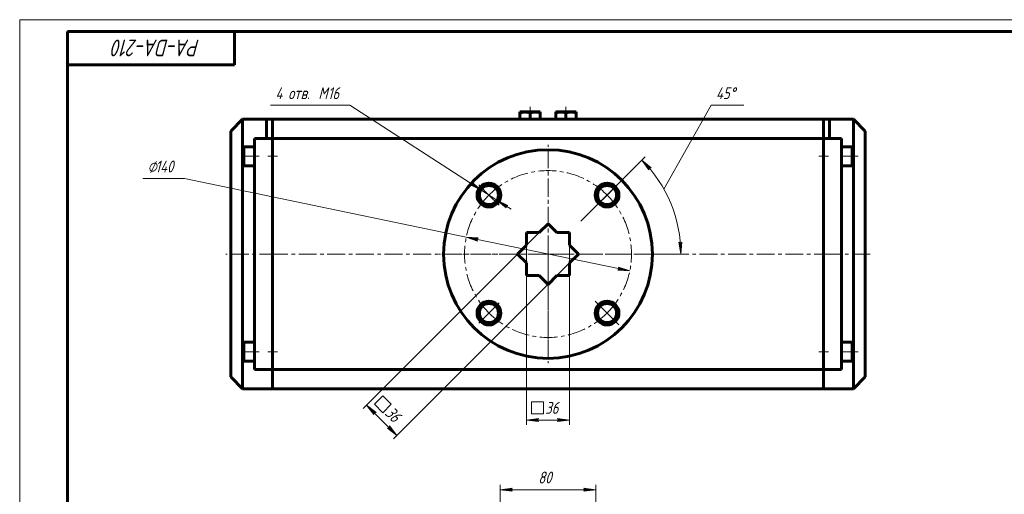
# Model space of a CAD drawing. Header units: millimetres. Extents: x 0 to 841, y 0 to 594.
# Tile 16 of 26: x 0 to 413, y 395 to 594. Entities that reach past the tile are written whole.
import ezdxf

# ---------------------------------------------------------------- set-up
doc = ezdxf.new("R2010")
doc.units = ezdxf.units.MM
for name, pattern in [('K5LT_AXLED', [12, 7.5, -1.5, 1.5, -1.5]), ('K5LT_BASIC', [0]), ('K5LT_THIN', [0])]:
    doc.linetypes.add(name, pattern=pattern)
doc.layers.add('Системный слой', color=7, linetype='Continuous')
doc.layers.add('Системный слой (1)', color=251, linetype='Continuous', true_color=0x6c6c6c)
doc.styles.add('KDIMTEXTSTYLE', font='txt', dxfattribs={"width": 0.96, "oblique": 15, "height": 5})
doc.styles.add('KTEXTSTYLE', font='txt', dxfattribs={"width": 0.96, "height": 5})
doc.dimstyles.new('KDIMSTYLE (0.50)', dxfattribs={"dimtxt": 5, "dimasz": 1, "dimexe": 2, "dimexo": 0, "dimgap": 1, "dimtad": 1, "dimlfac": 2, "dimtxsty": 'KDIMTEXTSTYLE', "dimsah": 1, "dimcen": 0, "dimdle": 1, "dimadec": 0, "dimazin": 0, "dimtfac": 0.667, "dimtmove": 0, "dimatfit": 3, "dimfxl": 1, "dimtvp": 1, "dimtolj": 1, "dimtzin": 0, "dimarcsym": 0})

# ---------------------------------------------------------------- blocks, each defined once
blk = doc.blocks.new('D0')
at = {"layer": 'Системный слой (1)'}
for points in [[(205.94, 396.86), (206.44, 397.52), (201.44, 396.86), (206.44, 396.2)], [(236.44, 396.2), (241.44, 396.86), (236.44, 397.52), (236.94, 396.86)]]:
    blk.add_hatch(color=7, dxfattribs=at).paths.add_polyline_path(points)
at = {"layer": 'Системный слой (1)', "color": 7, "linetype": 'K5LT_THIN', "lineweight": 18}
for p, q in [((201.44, 383.83), (201.44, 398.86)), ((201.44, 396.86), (206.44, 397.52)), ((206.44, 396.2), (201.44, 396.86)), ((206.44, 397.52), (205.94, 396.86)), ((205.94, 396.86), (206.44, 396.2)), ((236.94, 396.86), (236.44, 397.52)), ((236.44, 397.52), (241.44, 396.86)), ((241.44, 396.86), (236.44, 396.2)), ((236.44, 396.2), (236.94, 396.86)), ((241.44, 383.83), (241.44, 398.86))]:
    blk.add_line(p, q, dxfattribs=at)
blk.add_wipeout([(217.35, 397.86), (217.35, 405.24), (225.2, 405.24), (225.2, 397.86)]).dxf.layer = 'Системный слой (1)'
blk.add_line((201.44, 396.86), (241.44, 396.86), dxfattribs=at)
at = {"layer": 'Системный слой (1)', "color": 7, "insert": (217.35, 404.45), "char_height": 5, "attachment_point": 1, "style": 'KTEXTSTYLE'}
blk.add_mtext('\\fArial|b0|c204|p34;\\H5.0;\\W1.000;\\Q15;\\fGOST Type AU|b0|i0|c204|p34;\\Q15;\\W0.960;80', dxfattribs=at)
blk = doc.blocks.new('KDIMARROW_01')
at = {"layer": 'Системный слой'}
blk.add_hatch(color=0, dxfattribs=at).paths.add_polyline_path([(-5, -0.66), (0, 0), (-5, 0.66), (-4.5, 0)])
at = {"layer": 'Системный слой', "color": 0, "linetype": 'K5LT_THIN', "lineweight": 18}
for p, q in [((-4.5, 0), (-5, 0.66)), ((-5, 0.66), (0, 0)), ((0, 0), (-5, -0.66)), ((-5, -0.66), (-4.5, 0))]:
    blk.add_line(p, q, dxfattribs=at)
at = {"layer": 'Системный слой (1)', "color": 0, "linetype": 'K5LT_THIN', "lineweight": 18}
blk.add_line((644.22, 310.58), (643.72, 310.58), dxfattribs=at)
blk = doc.blocks.new('U36')
at = {"layer": 'Системный слой (1)', "color": 150, "linetype": 'K5LT_BASIC', "lineweight": 60, "true_color": 0x0080ff}
for p, q in [((349.44, 540.2), (349.44, 552.2)), ((349.44, 458.2), (349.44, 533.2)), ((349.44, 439.2), (349.44, 451.2))]:
    blk.add_line(p, q, dxfattribs=at)
blk = doc.blocks.new('U37')
at = {"layer": 'Системный слой (1)', "color": 150, "linetype": 'K5LT_BASIC', "lineweight": 60, "true_color": 0x0080ff}
for p, q in [((93.44, 540.2), (93.44, 552.2)), ((93.44, 458.2), (93.44, 533.2)), ((93.44, 439.2), (93.44, 451.2))]:
    blk.add_line(p, q, dxfattribs=at)
blk = doc.blocks.new('D2')
at = {"layer": 'Системный слой (1)', "color": 7, "linetype": 'K5LT_THIN', "lineweight": 18}
for p, q in [((212.44, 499.43), (212.44, 424.07)), ((230.44, 499.43), (230.44, 424.07))]:
    blk.add_line(p, q, dxfattribs=at)
blk.add_wipeout([(214.56, 427.07), (214.56, 434.46), (227.77, 434.46), (227.77, 427.07)]).dxf.layer = 'Системный слой (1)'
at = {"layer": 'Системный слой (1)'}
for points in [[(217.44, 425.42), (216.94, 426.07), (217.44, 426.73), (212.44, 426.07)], [(230.44, 426.07), (225.44, 426.73), (225.94, 426.07), (225.44, 425.42)]]:
    blk.add_hatch(color=7, dxfattribs=at).paths.add_polyline_path(points)
at = {"layer": 'Системный слой (1)', "color": 7, "linetype": 'K5LT_THIN', "lineweight": 18}
for p, q in [((214.56, 428.66), (214.56, 433.66)), ((214.56, 433.66), (219.56, 433.66)), ((219.56, 433.66), (219.56, 428.66)), ((212.44, 426.07), (217.44, 426.73)), ((217.44, 425.42), (212.44, 426.07)), ((212.44, 426.07), (230.44, 426.07)), ((219.56, 428.66), (214.56, 428.66)), ((217.44, 426.73), (216.94, 426.07)), ((216.94, 426.07), (217.44, 425.42)), ((225.94, 426.07), (225.44, 426.73)), ((225.44, 426.73), (230.44, 426.07)), ((230.44, 426.07), (225.44, 425.42)), ((225.44, 425.42), (225.94, 426.07))]:
    blk.add_line(p, q, dxfattribs=at)
at = {"layer": 'Системный слой (1)', "color": 7, "insert": (220.28, 433.66), "char_height": 5, "attachment_point": 1, "style": 'KTEXTSTYLE'}
blk.add_mtext('\\fArial|b0|c204|p34;\\H5.0;\\W1.000;\\Q15;\\fGOST Type AU|b0|i0|c204|p34;\\Q15;\\W0.960;36', dxfattribs=at)
blk = doc.blocks.new('D3')
blk.add_wipeout([(147.58, 431.56), (152.8, 436.78), (162.13, 427.45), (156.91, 422.23)]).dxf.layer = 'Системный слой (1)'
at = {"layer": 'Системный слой (1)'}
for points in [[(149.37, 429.29), (145.37, 432.36), (148.44, 428.36), (148.55, 429.18)], [(158.1, 419.63), (155.03, 423.63), (154.92, 422.81), (154.1, 422.7)]]:
    blk.add_hatch(color=7, dxfattribs=at).paths.add_polyline_path(points)
at = {"layer": 'Системный слой (1)', "color": 7, "linetype": 'K5LT_THIN', "lineweight": 18}
for p, q in [((217.71, 504.7), (143.96, 430.95)), ((230.44, 491.97), (156.68, 418.22)), ((148.7, 432.69), (152.24, 436.22)), ((152.24, 436.22), (155.77, 432.69)), ((145.37, 432.36), (149.37, 429.29)), ((148.44, 428.36), (145.37, 432.36)), ((145.37, 432.36), (158.1, 419.63)), ((149.37, 429.29), (148.55, 429.18)), ((152.24, 429.15), (148.7, 432.69)), ((155.77, 432.69), (152.24, 429.15)), ((148.55, 429.18), (148.44, 428.36)), ((154.1, 422.7), (154.92, 422.81)), ((158.1, 419.63), (154.1, 422.7)), ((154.92, 422.81), (155.03, 423.63)), ((155.03, 423.63), (158.1, 419.63))]:
    blk.add_line(p, q, dxfattribs=at)
at = {"layer": 'Системный слой (1)', "color": 7, "insert": (156.28, 432.18), "char_height": 5, "attachment_point": 1, "rotation": 315, "style": 'KTEXTSTYLE'}
blk.add_mtext('\\fArial|b0|c204|p34;\\H5.0;\\W1.000;\\Q15;\\fGOST Type AU|b0|i0|c204|p34;\\Q15;\\W0.960;36', dxfattribs=at)
blk = doc.blocks.new('D4')
at = {"layer": 'Системный слой (1)'}
for points in [[(191.58, 501.9), (192.2, 502.44), (187.17, 502.81), (191.93, 501.15)], [(255.71, 488.59), (250.95, 490.25), (251.3, 489.5), (250.68, 488.96)]]:
    blk.add_hatch(color=7, dxfattribs=at).paths.add_polyline_path(points)
at = {"layer": 'Системный слой (1)', "color": 7, "linetype": 'K5LT_THIN', "lineweight": 18}
for p, q in [((187.17, 502.81), (69.06, 527.33)), ((187.17, 502.81), (192.2, 502.44)), ((191.93, 501.15), (187.17, 502.81)), ((255.71, 488.59), (187.17, 502.81)), ((192.2, 502.44), (191.58, 501.9)), ((191.58, 501.9), (191.93, 501.15)), ((250.68, 488.96), (251.3, 489.5)), ((255.71, 488.59), (250.68, 488.96)), ((251.3, 489.5), (250.95, 490.25)), ((250.95, 490.25), (255.71, 488.59))]:
    blk.add_line(p, q, dxfattribs=at)
blk.add_wipeout([(53.6, 528.33), (53.6, 535.71), (66.52, 535.71), (66.52, 528.33)]).dxf.layer = 'Системный слой (1)'
blk.add_line((69.06, 527.33), (51.6, 527.33), dxfattribs=at)
at = {"layer": 'Системный слой (1)', "color": 7, "char_height": 5, "attachment_point": 1, "style": 'KTEXTSTYLE'}
for s, insert in [('\\fArial|b0|c204|p34;\\H5.0;\\W1.000;\\Q15;\\fGOST Type AU|b0|i0|c204|p34;\\Q15;\\W0.960;⌀', (53.6, 534.92)), ('\\fArial|b0|c204|p34;\\H5.0;\\W1.000;\\Q15;\\fGOST Type AU|b0|i0|c204|p34;\\Q15;\\W0.960;140', (56.91, 534.92))]:
    blk.add_mtext(s, dxfattribs=dict(at, insert=insert))
blk = doc.blocks.new('D5')
at = {"layer": 'Системный слой (1)'}
for points in [[(193.33, 522.62), (189.49, 525.88), (189.55, 525.06), (188.77, 524.78)], [(204.61, 516.12), (200.05, 518.28), (203.9, 515.02), (203.83, 515.84)]]:
    blk.add_hatch(color=7, dxfattribs=at).paths.add_polyline_path(points)
at = {"layer": 'Системный слой (1)', "color": 7, "linetype": 'K5LT_THIN', "lineweight": 18}
for p, q in [((193.33, 522.62), (138.4, 558.08)), ((193.33, 522.62), (187.45, 526.42)), ((189.55, 525.06), (188.77, 524.78)), ((188.77, 524.78), (193.33, 522.62)), ((193.33, 522.62), (189.49, 525.88)), ((189.49, 525.88), (189.55, 525.06)), ((200.05, 518.28), (193.33, 522.62)), ((200.05, 518.28), (203.9, 515.02)), ((204.61, 516.12), (200.05, 518.28)), ((200.05, 518.28), (205.93, 514.48)), ((203.83, 515.84), (204.61, 516.12)), ((203.9, 515.02), (203.83, 515.84))]:
    blk.add_line(p, q, dxfattribs=at)
blk.add_wipeout([(107.19, 559.08), (107.19, 566.46), (135.23, 566.46), (135.23, 559.08)]).dxf.layer = 'Системный слой (1)'
blk.add_line((138.4, 558.08), (105.19, 558.08), dxfattribs=at)
at = {"layer": 'Системный слой (1)', "color": 7, "char_height": 5, "attachment_point": 1, "style": 'KTEXTSTYLE'}
for s, insert in [('\\fArial|b0|c204|p34;\\H5.0;\\W1.000;\\Q15;\\fGOST Type AU|b0|i0|c204|p34;\\Q15;\\W0.960;4 отв. ', (107.19, 565.66)), ('\\fArial|b0|c204|p34;\\H5.0;\\W1.000;\\Q15;\\fGOST Type AU|b0|i0|c204|p34;\\Q15;\\W0.960;M', (125.19, 565.66)), ('\\fArial|b0|c204|p34;\\H5.0;\\W1.000;\\Q15;\\fGOST Type AU|b0|i0|c204|p34;\\Q15;\\W0.960;16', (129.15, 565.66))]:
    blk.add_mtext(s, dxfattribs=dict(at, insert=insert))
blk = doc.blocks.new('U38')
at = {"layer": 'Системный слой (1)', "color": 30, "linetype": 'K5LT_AXLED', "lineweight": 18, "true_color": 0xff8000}
for q in [(221.44, 521.2), (213.44, 495.7), (221.44, 475.7), (229.44, 495.7)]:
    blk.add_line((221.44, 495.7), q, dxfattribs=at)
blk = doc.blocks.new('D6')
at = {"layer": 'Системный слой (1)'}
for points in [[(264.69, 531.85), (260.81, 535.08), (263.72, 530.95), (263.87, 531.77)], [(277.12, 495.7), (277.58, 500.72), (276.94, 500.2), (276.26, 500.67)]]:
    blk.add_hatch(color=7, dxfattribs=at).paths.add_polyline_path(points)
at = {"layer": 'Системный слой (1)', "color": 7, "linetype": 'K5LT_THIN', "lineweight": 18}
for p, q in [((235.23, 509.49), (262.23, 536.49)), ((260.81, 535.08), (264.69, 531.85)), ((263.72, 530.95), (260.81, 535.08)), ((263.87, 531.77), (263.72, 530.95)), ((264.69, 531.85), (263.87, 531.77)), ((277.12, 495.7), (276.26, 500.67)), ((276.26, 500.67), (276.94, 500.2)), ((276.94, 500.2), (277.58, 500.72)), ((277.58, 500.72), (277.12, 495.7)), ((263.4, 495.7), (279.12, 495.7))]:
    blk.add_line(p, q, dxfattribs=at)
blk.add_arc((221.44, 495.7), 55.68, 0, 45, dxfattribs=at)
blk.add_wipeout([(291.85, 559.08), (291.85, 566.46), (301.09, 566.46), (301.09, 559.08)]).dxf.layer = 'Системный слой (1)'
for p, q in [((270.05, 522.86), (289.85, 558.08)), ((289.85, 558.08), (303.47, 558.08))]:
    blk.add_line(p, q, dxfattribs=at)
at = {"layer": 'Системный слой (1)', "color": 7, "char_height": 5, "attachment_point": 1, "style": 'KTEXTSTYLE'}
for s, insert in [('\\fArial|b0|c204|p34;\\H5.0;\\W1.000;\\Q15;\\fGOST Type AU|b0|i0|c204|p34;\\Q15;\\W0.960;45', (291.85, 565.66)), ('\\fArial|b0|c204|p34;\\H5.0;\\W1.000;\\Q15;\\fGOST Type AU|b0|i0|c204|p34;\\Q15;\\W0.960;°', (297.67, 565.66))]:
    blk.add_mtext(s, dxfattribs=dict(at, insert=insert))
blk = doc.blocks.new('U39')
at = {"layer": 'Системный слой (1)', "color": 30, "linetype": 'K5LT_AXLED', "lineweight": 18, "true_color": 0xff8000}
for q in [(221.44, 541.45), (175.69, 495.7), (267.19, 495.7), (221.44, 449.95)]:
    blk.add_line((221.44, 495.7), q, dxfattribs=at)
blk = doc.blocks.new('U40')
at = {"layer": 'Системный слой (1)', "color": 30, "linetype": 'K5LT_AXLED', "lineweight": 18, "true_color": 0xff8000}
for p, q in [((196.69, 520.45), (192.45, 524.69)), ((246.19, 520.45), (250.43, 524.69)), ((200.93, 516.21), (196.69, 520.45)), ((241.95, 516.21), (246.19, 520.45)), ((200.93, 475.19), (196.69, 470.95)), ((241.24, 475.9), (246.19, 470.95)), ((196.69, 470.95), (192.45, 466.71)), ((246.19, 470.95), (251.14, 466))]:
    blk.add_line(p, q, dxfattribs=at)
for start, end in [(45, 135), (135, 225), (315, 45), (225, 315)]:
    blk.add_arc((221.44, 495.7), 35, start, end, dxfattribs=at)
blk = doc.blocks.new('U107')
at = {"color": 7, "linetype": 'K5LT_THIN', "lineweight": 18}
for p, q in [((0, 0), (0, 594)), ((0, 594), (841, 594))]:
    blk.add_line(p, q, dxfattribs=at)
at = {"color": 150, "linetype": 'K5LT_BASIC', "lineweight": 60, "true_color": 0x0080ff}
for p, q in [((20, 5), (20, 589)), ((20, 589), (836, 589)), ((90, 589), (90, 575)), ((90, 575), (20, 575))]:
    blk.add_line(p, q, dxfattribs=at)
at = {"color": 7, "insert": (75.54, 578.64), "char_height": 7, "attachment_point": 1, "rotation": 180, "style": 'KTEXTSTYLE'}
blk.add_mtext('\\fArial|b0|c204|p34;\\H5.0;\\W1.000;\\Q15;\\fGOST Type AU|b0|i0|c204|p34;\\Q15;\\W0.960;\\H7.00;PA-DA-210', dxfattribs=at)

msp = doc.modelspace()

# ---------------------------------------------------------------- linework, layer by layer
at = {"layer": 'Системный слой (1)', "color": 30, "linetype": 'K5LT_AXLED', "lineweight": 18, "true_color": 0xff8000}
for p, q in [((213.9397, 552.8986), (213.9397, 557.4009)), ((228.9397, 552.8986), (228.9397, 557.4009)), ((338.9397, 536.7009), (334.8897, 536.7009)), ((351.4397, 536.7009), (342.4397, 536.7009)), ((356.4397, 495.7009), (334.8897, 495.7009)), ((100.4397, 454.7009), (91.4397, 454.7009)), ((107.9897, 454.7009), (103.9397, 454.7009)), ((338.9397, 454.7009), (334.8897, 454.7009)), ((351.4397, 454.7009), (342.4397, 454.7009))]:
    msp.add_line(p, q, dxfattribs=at)
at = {"layer": 'Системный слой (1)', "color": 150, "linetype": 'K5LT_BASIC', "lineweight": 60, "true_color": 0x0080ff}
for p, q in [((209.6897, 555.2782), (209.9022, 555.4009)), ((209.6897, 554.8986), (209.6897, 555.2782)), ((209.6897, 552.2009), (209.6897, 554.8986)), ((217.9772, 555.4009), (209.9022, 555.4009)), ((213.9397, 552.2009), (213.9397, 554.8986)), ((218.1897, 555.2782), (217.9772, 555.4009)), ((218.1897, 555.2782), (218.1897, 554.8986)), ((218.1897, 552.2009), (218.1897, 554.8986)), ((224.6897, 555.2782), (224.9022, 555.4009)), ((224.6897, 554.8986), (224.6897, 555.2782)), ((224.6897, 552.2009), (224.6897, 554.8986)), ((232.9772, 555.4009), (224.9022, 555.4009)), ((228.9397, 552.2009), (228.9397, 554.8986)), ((233.1897, 555.2782), (232.9772, 555.4009)), ((233.1897, 555.2782), (233.1897, 554.8986)), ((233.1897, 552.2009), (233.1897, 554.8986)), ((93.4397, 552.2009), (88.4397, 547.2009)), ((103.9397, 552.2009), (93.4397, 552.2009)), ((103.4397, 544.2009), (103.4397, 551.7009)), ((105.9397, 552.2009), (103.9397, 552.2009)), ((105.9397, 552.2009), (105.9397, 551.7009)), ((105.9397, 551.7009), (105.9397, 544.2009)), ((336.8897, 552.2009), (105.9897, 552.2009)), ((105.9897, 552.2009), (105.9897, 551.7009)), ((105.9897, 551.7009), (105.9897, 544.2009)), ((336.8897, 552.2009), (336.8897, 551.7009)), ((336.8897, 551.7009), (336.8897, 544.2009)), ((338.9397, 552.2009), (336.9397, 552.2009)), ((336.9397, 552.2009), (336.9397, 551.7009)), ((336.9397, 551.7009), (336.9397, 544.2009)), ((349.4397, 552.2009), (338.9397, 552.2009)), ((339.4397, 544.2009), (339.4397, 551.7009)), ((349.4397, 552.2009), (354.4397, 547.2009)), ((88.4397, 444.2009), (88.4397, 547.2009)), ((354.4397, 444.2009), (354.4397, 547.2009)), ((93.9397, 540.7009), (93.4397, 540.2009)), ((93.9397, 540.7009), (98.4397, 540.7009)), ((93.9397, 540.7009), (93.9397, 532.7009)), ((98.4397, 543.2009), (98.4397, 544.2009)), ((98.4397, 544.2009), (105.9397, 544.2009)), ((98.4397, 448.2009), (98.4397, 543.2009)), ((105.9397, 543.2009), (105.9397, 544.2009)), ((105.9397, 543.2009), (105.9397, 448.2009)), ((105.9897, 544.2009), (336.8897, 544.2009)), ((105.9897, 543.2009), (105.9897, 544.2009)), ((105.9897, 543.2009), (105.9897, 448.2009)), ((336.8897, 543.2009), (336.8897, 544.2009)), ((336.8897, 543.2009), (336.8897, 448.2009)), ((336.9397, 543.2009), (336.9397, 544.2009)), ((336.9397, 544.2009), (344.4397, 544.2009)), ((336.9397, 543.2009), (336.9397, 448.2009)), ((344.4397, 544.2009), (344.4397, 543.2009)), ((344.4397, 448.2009), (344.4397, 543.2009)), ((348.9397, 540.7009), (344.4397, 540.7009)), ((348.9397, 540.7009), (349.4397, 540.2009)), ((348.9397, 532.7009), (348.9397, 540.7009)), ((93.4397, 540.2009), (93.4397, 533.2009)), ((105.9897, 539.2009), (105.9397, 539.2009)), ((336.8897, 539.2009), (336.9397, 539.2009)), ((349.4397, 533.2009), (349.4397, 540.2009)), ((93.9397, 532.7009), (93.4397, 533.2009)), ((93.9397, 532.7009), (98.4397, 532.7009)), ((105.9897, 534.2009), (105.9397, 534.2009)), ((336.8897, 534.2009), (336.9397, 534.2009)), ((348.9397, 532.7009), (344.4397, 532.7009)), ((348.9397, 532.7009), (349.4397, 533.2009)), ((105.9897, 530.7009), (105.9397, 530.7009)), ((336.8897, 530.7009), (336.9397, 530.7009)), ((221.4397, 508.4288), (217.7117, 504.7009)), ((225.1676, 504.7009), (221.4397, 508.4288)), ((217.7117, 504.7009), (212.4397, 504.7009)), ((212.4397, 504.7009), (212.4397, 499.4288)), ((230.4397, 504.7009), (225.1676, 504.7009)), ((230.4397, 499.4288), (230.4397, 504.7009)), ((212.4397, 499.4288), (208.7117, 495.7009)), ((234.1676, 495.7009), (230.4397, 499.4288)), ((208.7117, 495.7009), (212.4397, 491.973)), ((230.4397, 491.973), (234.1676, 495.7009)), ((212.4397, 491.973), (212.4397, 486.7009)), ((230.4397, 486.7009), (230.4397, 491.973)), ((212.4397, 486.7009), (217.7117, 486.7009)), ((217.7117, 486.7009), (221.4397, 482.973)), ((221.4397, 482.973), (225.1676, 486.7009)), ((225.1676, 486.7009), (230.4397, 486.7009)), ((93.9397, 458.7009), (93.4397, 458.2009)), ((93.4397, 458.2009), (93.4397, 451.2009)), ((93.9397, 458.7009), (93.9397, 450.7009)), ((93.9397, 458.7009), (98.4397, 458.7009)), ((105.9897, 460.7009), (105.9397, 460.7009)), ((336.8897, 460.7009), (336.9397, 460.7009)), ((348.9397, 458.7009), (344.4397, 458.7009)), ((348.9397, 450.7009), (348.9397, 458.7009)), ((348.9397, 458.7009), (349.4397, 458.2009)), ((349.4397, 451.2009), (349.4397, 458.2009)), ((105.9897, 457.2009), (105.9397, 457.2009)), ((336.8897, 457.2009), (336.9397, 457.2009)), ((93.9397, 450.7009), (93.4397, 451.2009)), ((93.9397, 450.7009), (98.4397, 450.7009)), ((105.9897, 452.2009), (105.9397, 452.2009)), ((336.8897, 452.2009), (336.9397, 452.2009)), ((348.9397, 450.7009), (344.4397, 450.7009)), ((348.9397, 450.7009), (349.4397, 451.2009)), ((98.4397, 447.2009), (98.4397, 448.2009)), ((105.9397, 447.2009), (98.4397, 447.2009)), ((105.9397, 448.2009), (105.9397, 447.2009)), ((105.9397, 439.2009), (105.9397, 447.2009)), ((105.9897, 448.2009), (105.9897, 447.2009)), ((105.9897, 439.2009), (105.9897, 447.2009)), ((336.8897, 447.2009), (105.9897, 447.2009)), ((336.8897, 448.2009), (336.8897, 447.2009)), ((336.8897, 439.2009), (336.8897, 447.2009)), ((336.9397, 448.2009), (336.9397, 447.2009)), ((336.9397, 439.2009), (336.9397, 447.2009)), ((344.4397, 447.2009), (336.9397, 447.2009)), ((344.4397, 448.2009), (344.4397, 447.2009)), ((93.4397, 439.2009), (88.4397, 444.2009)), ((349.4397, 439.2009), (354.4397, 444.2009)), ((105.9397, 439.2009), (93.4397, 439.2009)), ((336.8897, 439.2009), (105.9897, 439.2009)), ((349.4397, 439.2009), (336.9397, 439.2009))]:
    msp.add_line(p, q, dxfattribs=at)
for centre, radius in [((221.4397, 495.7009), 43.75), ((196.6909, 520.4496), 5), ((196.6909, 520.4496), 4), ((246.1884, 520.4496), 5), ((246.1884, 520.4496), 4), ((196.6909, 470.9522), 5), ((196.6909, 470.9522), 4), ((246.1884, 470.9522), 5), ((246.1884, 470.9522), 4)]:
    msp.add_circle(centre, radius, dxfattribs=at)
for centre, start, end in [((103.9397, 551.7009), 90, 180), ((338.9397, 551.7009), 0, 90)]:
    msp.add_arc(centre, 0.5, start, end, dxfattribs=at)
for points in [[(213.9397, 554.8986), (213.7745, 554.9537), (213.5327, 555.0273), (213.1726, 555.1186), (212.873, 555.1818), (212.5614, 555.2307), (212.2779, 555.2609), (212.0161, 555.2766), (211.762, 555.2798), (211.5202, 555.272), (211.2501, 555.2519), (210.9496, 555.2145), (210.5156, 555.1361), (210.0959, 555.0287), (209.7894, 554.9319), (209.6897, 554.8986)], [(218.1897, 554.8986), (218.0245, 554.9537), (217.7827, 555.0273), (217.4226, 555.1186), (217.123, 555.1818), (216.8114, 555.2307), (216.5279, 555.2609), (216.2661, 555.2766), (216.012, 555.2798), (215.7702, 555.272), (215.5001, 555.2519), (215.1996, 555.2145), (214.7656, 555.1361), (214.3459, 555.0287), (214.0394, 554.9319), (213.9397, 554.8986)], [(228.9397, 554.8986), (228.7745, 554.9537), (228.5327, 555.0273), (228.1726, 555.1186), (227.873, 555.1818), (227.5614, 555.2307), (227.2779, 555.2609), (227.0161, 555.2766), (226.762, 555.2798), (226.5202, 555.272), (226.2501, 555.2519), (225.9496, 555.2145), (225.5156, 555.1361), (225.0959, 555.0287), (224.7894, 554.9319), (224.6897, 554.8986)], [(233.1897, 554.8986), (233.0245, 554.9537), (232.7827, 555.0273), (232.4226, 555.1186), (232.123, 555.1818), (231.8114, 555.2307), (231.5279, 555.2609), (231.2661, 555.2766), (231.012, 555.2798), (230.7702, 555.272), (230.5001, 555.2519), (230.1996, 555.2145), (229.7656, 555.1361), (229.3459, 555.0287), (229.0394, 554.9319), (228.9397, 554.8986)]]:
    msp.add_open_spline(points, degree=3, knots=[0, 0, 0, 0, 1.91244871, 2.78068749, 4.10062144, 5.2997801, 6.27754197, 7.2675193, 8.21485807, 9.10206657, 9.9581603, 11.22579665, 12.46383647, 14.84267045, 16, 16, 16, 16], dxfattribs=at)

# ---------------------------------------------------------------- block references
at = {"layer": 'Системный слой (1)'}
for name in ['U37', 'U36']:
    msp.add_blockref(name, (0, 0), dxfattribs=at)

# ---------------------------------------------------------------- dimensions: what is measured, and where the dimension line sits
at = {"layer": 'Системный слой (1)', "color": 7}
dim = msp.add_linear_dim(base=(201.4397, 396.8598), p1=(241.4397, 383.8306), p2=(201.4397, 383.8306), dimstyle='KDIMSTYLE (0.50)', override={"dimexo": 0, "dimpost": '\\fGOST Type AU|b0|c204|p34;\\H5.0;\\W0.960;\\Q15;<>', "dimblk1": 'KDIMARROW_01', "dimblk2": 'KDIMARROW_01', "dimse1": 0, "dimse2": 0, "dimclrt": 7, "dimtol": 1, "dimtp": 0, "dimtm": 0, "dimtdec": 5, "dimtolj": 1}, dxfattribs=at)
dim.commit()
dim.dimension.update_dxf_attribs({"geometry": 'D0', "text_midpoint": (221.4397, 396.8598), "dimtype": 160})

# ---------------------------------------------------------------- next in the draw order: dimensions: what is measured, and where the dimension line sits
dim = msp.add_linear_dim(base=(212.4397, 426.0749), p1=(230.4397, 499.4288), p2=(212.4397, 499.4288), dimstyle='KDIMSTYLE (0.50)', override={"dimexo": 0, "dimpost": '\\fGOST Type AU|b0|c204|p34;\\H5.0;\\W0.960;\\Q15;{\\fSymbol Type A|i0|c204|p18;т}<>', "dimblk1": 'KDIMARROW_01', "dimblk2": 'KDIMARROW_01', "dimse1": 0, "dimse2": 0, "dimclrt": 7, "dimtol": 1, "dimtp": 0, "dimtm": 0, "dimtdec": 5, "dimtolj": 1}, dxfattribs=at)
dim.commit()
dim.dimension.update_dxf_attribs({"geometry": 'D2', "text_midpoint": (221.4397, 426.0749), "dimtype": 160})

# ---------------------------------------------------------------- next in the draw order: dimensions: what is measured, and where the dimension line sits
dim = msp.add_linear_dim(base=(145.3701, 432.3593), p1=(230.4397, 491.973), p2=(217.7117, 504.7009), angle=135, dimstyle='KDIMSTYLE (0.50)', override={"dimexo": 0, "dimpost": '\\fGOST Type AU|b0|c204|p34;\\H5.0;\\W0.960;\\Q15;{\\fSymbol Type A|i0|c204|p18;т}<>', "dimblk1": 'KDIMARROW_01', "dimblk2": 'KDIMARROW_01', "dimse1": 0, "dimse2": 0, "dimclrt": 7, "dimtol": 1, "dimtp": 0, "dimtm": 0, "dimtdec": 5, "dimtolj": 1}, dxfattribs=at)
dim.commit()
dim.dimension.update_dxf_attribs({"geometry": 'D3', "text_midpoint": (151.7341, 425.9953), "dimtype": 160})

# ---------------------------------------------------------------- next in the draw order: dimensions: what is measured, and where the dimension line sits
dim = msp.add_diameter_dim_2p(p1=(289.9788, 481.4748), p2=(152.9005, 509.927), dimstyle='KDIMSTYLE (0.50)', override={"dimtih": 1, "dimtoh": 1, "dimpost": '\\fGOST Type AU|b0|c204|p34;\\H5.0;\\W0.960;\\Q15;<>', "dimblk1": 'KDIMARROW_01', "dimblk2": 'KDIMARROW_01', "dimclrt": 7, "dimtol": 1, "dimtp": 0, "dimtm": 0, "dimtdec": 5, "dimtmove": 1, "dimatfit": 2, "dimtolj": 1}, dxfattribs=at)
dim.commit()
dim.dimension.update_dxf_attribs({"geometry": 'D4', "text_midpoint": (67.0615, 527.3288), "dimtype": 163})

# ---------------------------------------------------------------- next in the draw order: linework, layer by layer
at = {"layer": 'Системный слой (1)', "color": 30, "linetype": 'K5LT_AXLED', "lineweight": 18, "true_color": 0xff8000}
for p, q in [((100.4397, 536.7009), (91.4397, 536.7009)), ((221.4397, 459.9509), (221.4397, 534.9509)), ((107.9897, 495.7009), (86.4397, 495.7009)), ((104.9397, 495.7009), (337.9397, 495.7009))]:
    msp.add_line(p, q, dxfattribs=at)

# ---------------------------------------------------------------- next in the draw order: block references
at = {"layer": 'Системный слой (1)'}
msp.add_blockref('U38', (0, 0), dxfattribs=at)

# ---------------------------------------------------------------- next in the draw order: dimensions: what is measured, and where the dimension line sits
at = {"layer": 'Системный слой (1)', "color": 7}
dim = msp.add_diameter_dim_2p(p1=(203.4124, 516.1112), p2=(189.9695, 524.7881), dimstyle='KDIMSTYLE (0.50)', override={"dimtih": 1, "dimtoh": 1, "dimpost": '\\fGOST Type AU|b0|c204|p34;\\H5.0;\\W0.960;\\Q15;\\fGOST Type AU|b0|i0|c204|p34;\\Q15;4 отв. \\fGOST Type AU|b0|c204|p34;\\H5.0;\\W0.960;\\Q15;М<>', "dimblk1": 'KDIMARROW_01', "dimblk2": 'KDIMARROW_01', "dimclrt": 7, "dimtol": 1, "dimtp": 0, "dimtm": 0, "dimtdec": 5, "dimtmove": 1, "dimatfit": 2, "dimtolj": 1}, dxfattribs=at)
dim.commit()
dim.dimension.update_dxf_attribs({"geometry": 'D5', "text_midpoint": (136.3979, 558.0756), "dimtype": 163})

# ---------------------------------------------------------------- next in the draw order: linework, layer by layer
at = {"layer": 'Системный слой (1)', "color": 30, "linetype": 'K5LT_AXLED', "lineweight": 18, "true_color": 0xff8000}
msp.add_line((107.9897, 536.7009), (103.9397, 536.7009), dxfattribs=at)

# ---------------------------------------------------------------- next in the draw order: dimensions: what is measured, and where the dimension line sits
at = {"layer": 'Системный слой (1)', "color": 7}
dim = msp.add_angular_dim_2l(base=(249.2806, 495.9793), line1=((221.4397, 495.7009), (263.3995, 495.7009)), line2=((221.4397, 495.7009), (235.2282, 509.4895)), dimstyle='KDIMSTYLE (0.50)', override={"dimpost": '\\fGOST Type AU|b0|c204|p34;\\H5.0;\\W0.960;\\Q15;<>', "dimblk1": 'KDIMARROW_01', "dimblk2": 'KDIMARROW_01', "dimclrt": 7, "dimtol": 1, "dimtp": 0, "dimtm": 0, "dimtdec": 5, "dimtolj": 1}, dxfattribs=at)
dim.commit()
dim.dimension.update_dxf_attribs({"geometry": 'D6', "text_midpoint": (291.847, 558.0756), "dimtype": 162})

# ---------------------------------------------------------------- next in the draw order: block references
msp.add_blockref('U107', (0, 0))
at = {"layer": 'Системный слой (1)'}
for name in ['U39', 'U40']:
    msp.add_blockref(name, (0, 0), dxfattribs=at)

doc.saveas('drawing.dxf')
